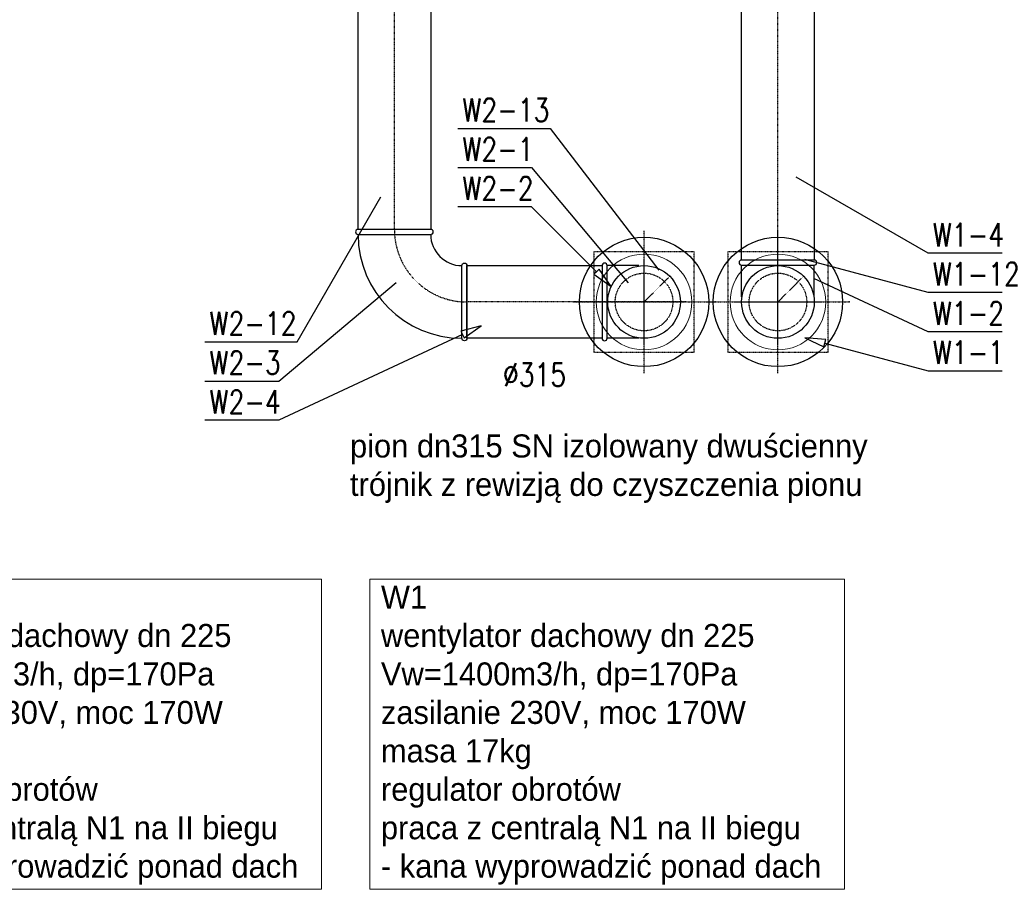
# Model space of a CAD drawing. Header units: millimetres. Extents: x 140532 to 182405, y -11883 to 1516.
# Tile 5 of 23: x 142643 to 143070, y -10963 to -10586. Entities that reach past the tile are written whole.
import ezdxf
from ezdxf.enums import TextEntityAlignment as Align

# ---------------------------------------------------------------- set-up
doc = ezdxf.new("R2010")
doc.units = ezdxf.units.MM
doc.linetypes.add('CENTER', pattern=[0.55, 0.37, -0.06, 0.06, -0.06])
doc.linetypes.add('HIDDEN', pattern=[0.375, 0.25, -0.125])
for name, color, linetype in [('opisy', 7, 'Continuous'), ('WEN_N1-_ATRYBUT', 6, 'Continuous'), ('WEN_N1-_OSIE', 2, 'CENTER'), ('WEN_W1-_ATRYBUT', 6, 'Continuous'), ('WEN_W1-_OSIE', 2, 'CENTER'), ('WEN_W2-_ATRYBUT', 6, 'Continuous'), ('WEN_W2-_OSIE', 2, 'CENTER')]:
    doc.layers.add(name, color=color, linetype=linetype)
for name, color, linetype, lineweight in [('san opis', 7, 'Continuous', 0), ('WEN_W1-_ZLICZAC', 140, 'Continuous', 30), ('WEN_W2-_ZLICZAC', 32, 'Continuous', 30)]:
    doc.layers.add(name, color=color, linetype=linetype, lineweight=lineweight)
doc.styles.add('STYL_WENTYLE', font='romans.shx', dxfattribs={"width": 0.8})

# ---------------------------------------------------------------- blocks, each defined once
blk = doc.blocks.new('TCP315315CW2-_21')
for p, q in [((-157.5, -159.95), (-157.5, -22.05)), ((157.5, -159.95), (157.5, -22.05))]:
    blk.add_line(p, q)
blk.add_lwpolyline([(157.5, 0), (-157.5, 0, 1), (-157.5, -22.05), (157.5, -22.05, 1)], format="xyb", close=True)
blk.add_circle((0, -182), 157.5)
blk.add_point((0, 0))
at = {"layer": 'WEN_W2-_OSIE'}
for p, q in [((0, -364), (0, 0)), ((-189, -182), (189, -182))]:
    blk.add_line(p, q, dxfattribs=at)
at = {"layer": 'WEN_W2-_ATRYBUT', "style": 'STYL_WENTYLE', "width": 0.8, "flags": 8}
blk.add_attdef('WENTYLE', text='', height=100, dxfattribs=at).set_placement((195, -182), align=Align.BOTTOM_LEFT)
blk = doc.blocks.new('CTHB-4-225_21')
at = {"linetype": 'HIDDEN'}
blk.add_lwpolyline([(-217.5, -217.5), (217.5, -217.5), (217.5, 217.5), (-217.5, 217.5)], close=True, dxfattribs=at)
blk.add_circle((0, 0), 280.5)
blk.add_circle((0, 0), 125, dxfattribs=at)
for p in [(0, 0), (308.55, 0)]:
    blk.add_point(p)
at = {"layer": 'WEN_N1-_OSIE'}
for p, q in [((0, -308.55), (0, 308.55)), ((-308.55, 0), (308.55, 0))]:
    blk.add_line(p, q, dxfattribs=at)
at = {"layer": 'WEN_N1-_ATRYBUT', "style": 'STYL_WENTYLE', "width": 0.8, "flags": 8}
blk.add_attdef('WENTYLE', text='', height=120, dxfattribs=at).set_placement((0, 383), align=Align.BOTTOM_LEFT)
blk = doc.blocks.new('TCP315315KW1-_21')
for p, q in [((-157.5, -159.95), (-157.5, -22.05)), ((157.5, -159.95), (157.5, -22.05))]:
    blk.add_line(p, q)
blk.add_lwpolyline([(157.5, 0), (-157.5, 0, 1), (-157.5, -22.05), (157.5, -22.05, 1)], format="xyb", close=True)
blk.add_circle((0, -182), 157.5)
blk.add_point((0, 0))
at = {"layer": 'WEN_W1-_OSIE'}
for p, q in [((0, -364), (0, 0)), ((-189, -182), (189, -182))]:
    blk.add_line(p, q, dxfattribs=at)
at = {"layer": 'WEN_W1-_ATRYBUT', "style": 'STYL_WENTYLE', "width": 0.8, "flags": 8}
blk.add_attdef('WENTYLE', text='', height=100, dxfattribs=at).set_placement((195, -182), align=Align.BOTTOM_LEFT)
blk = doc.blocks.new('SR-315CW1-_3328-0088524426_14')
blk.add_line((3000, -157.5), (3000, 157.5))
blk.add_lwpolyline([(0, -157.5), (0, 157.5), (3328, 157.5), (3328, -157.5)], close=True)
for p in [(0, 0), (3328, 0)]:
    blk.add_point(p)
at = {"layer": 'WEN_W2-_OSIE'}
blk.add_line((0, 0), (3328, 0), dxfattribs=at)
at = {"layer": 'WEN_W2-_ATRYBUT', "style": 'STYL_WENTYLE', "width": 0.8, "flags": 8}
blk.add_attdef('WENTYLE', text='', height=100, dxfattribs=at).set_placement((1664, 0), align=Align.BOTTOM_LEFT)
at = {"layer": 'WEN_W2-_OSIE', "color": 3, "style": 'STYL_WENTYLE', "width": 0.8, "flags": 8}
blk.add_attdef('FI_KANALU', text='', height=150, dxfattribs=at).set_placement((1664, 315), align=Align.MIDDLE_CENTER)
blk = doc.blocks.new('BL31590CW2-_23')
for points in [[(-315, -157.5), (-315, 157.5, -1), (-292.95, 157.5), (-292.95, -157.5, -1)], [(-157.5, -315), (157.5, -315, 1), (157.5, -292.95), (-157.5, -292.95, 1)]]:
    blk.add_lwpolyline(points, format="xyb", close=True)
for radius in [450.45, 135.45]:
    blk.add_arc((-292.95, -292.95), radius, 0, 90)
for p in [(-315, 0), (0, -315)]:
    blk.add_point(p)
at = {"layer": 'WEN_W2-_OSIE'}
blk.add_arc((-315, -315), 315, 0, 90, dxfattribs=at)
at = {"layer": 'WEN_W2-_ATRYBUT', "style": 'STYL_WENTYLE', "width": 0.8, "flags": 8}
blk.add_attdef('WENTYLE', text='', height=100, dxfattribs=at).set_placement((-157.5, -315), align=Align.BOTTOM_LEFT)
blk = doc.blocks.new('SR-315CW2-_585-9798276745_14')
blk.add_lwpolyline([(0, -157.5), (0, 157.5), (586, 157.5), (586, -157.5)], close=True)
for p in [(0, 0), (586, 0)]:
    blk.add_point(p)
at = {"layer": 'WEN_W2-_OSIE'}
blk.add_line((0, 0), (586, 0), dxfattribs=at)
at = {"layer": 'WEN_W2-_ATRYBUT', "style": 'STYL_WENTYLE', "width": 0.8, "flags": 8}
blk.add_attdef('WENTYLE', text='', height=100, dxfattribs=at).set_placement((293, 0), align=Align.BOTTOM_LEFT)
at = {"layer": 'WEN_W2-_OSIE', "style": 'STYL_WENTYLE', "width": 0.8, "flags": 8}
blk.add_attdef('FI_KANALU', text='', height=100, dxfattribs=at).set_placement((293, 315), align=Align.MIDDLE_CENTER)
blk = doc.blocks.new('SR-315KW2-_5139-3133803571_14')
blk.add_line((3000, -157.5), (3000, 157.5))
blk.add_lwpolyline([(0, -157.5), (0, 157.5), (5139.3, 157.5), (5139.3, -157.5)], close=True)
for p in [(0, 0), (5139.3, 0)]:
    blk.add_point(p)
at = {"layer": 'WEN_W2-_OSIE'}
blk.add_line((0, 0), (5139.3, 0), dxfattribs=at)
at = {"layer": 'WEN_W2-_ATRYBUT', "style": 'STYL_WENTYLE', "width": 0.8, "flags": 8}
blk.add_attdef('WENTYLE', text='', height=100, dxfattribs=at).set_placement((2569.7, 0), align=Align.BOTTOM_LEFT)
at = {"layer": 'WEN_W2-_OSIE', "color": 3, "style": 'STYL_WENTYLE', "width": 0.8, "flags": 8}
blk.add_attdef('FI_KANALU', text='', height=180, dxfattribs=at).set_placement((2569.7, 315), align=Align.MIDDLE_CENTER)
blk = doc.blocks.new('PSR315KW2-_9000_11')
blk.add_circle((0, 0), 157.5)
for p in [(111.4, 111.4), (0, 0)]:
    blk.add_point(p)
at = {"layer": 'WEN_W2-_OSIE'}
blk.add_line((0, 0), (111.4, 111.4), dxfattribs=at)
at = {"layer": 'WEN_W2-_ATRYBUT', "style": 'STYL_WENTYLE', "width": 0.8, "flags": 8}
blk.add_attdef('WENTYLE', text='', height=100, dxfattribs=at).set_placement((0, 0), align=Align.BOTTOM_LEFT)
blk = doc.blocks.new('PSR315KW1-_9000_11')
blk.add_circle((0, 0), 157.5)
for p in [(111.4, 111.4), (0, 0)]:
    blk.add_point(p)
at = {"layer": 'WEN_W1-_OSIE'}
blk.add_line((0, 0), (111.4, 111.4), dxfattribs=at)
at = {"layer": 'WEN_W1-_ATRYBUT', "style": 'STYL_WENTYLE', "width": 0.8, "flags": 8}
blk.add_attdef('WENTYLE', text='', height=100, dxfattribs=at).set_placement((0, 0), align=Align.BOTTOM_LEFT)

msp = doc.modelspace()

# ---------------------------------------------------------------- linework, layer by layer
at = {"layer": 'opisy', "lineweight": 0}
for points in [[(142567.86, -10828.77), (142773.74, -10828.77), (142773.74, -10963.3), (142567.86, -10963.3)], [(142794.74, -10828.77), (143000.63, -10828.77), (143000.63, -10963.3), (142794.74, -10963.3)]]:
    msp.add_lwpolyline(points, close=True, dxfattribs=at)
at = {"layer": 'san opis'}
for centre in [(142913.71, -10708.6), (142971.78, -10708.6)]:
    msp.add_circle(centre, 20.75, dxfattribs=at)
at = {"layer": 'WEN_N1-_ATRYBUT'}
for points in [[(142832.95, -10650.33), (142864.95, -10650.33), (142906.83, -10700.24)], [(143068.98, -10704.49), (143036.98, -10704.49), (142983.51, -10690.17)], [(142992.08, -10726.46), (142992.5, -10724.92), (142983.39, -10724.13), (142991.67, -10728.01), (142992.08, -10726.46), (143036.98, -10738.49), (143068.98, -10738.49)]]:
    msp.add_lwpolyline(points, dxfattribs=at)
at = {"layer": 'WEN_W1-_ATRYBUT'}
msp.add_lwpolyline([(143068.98, -10721.49), (143036.98, -10721.49), (142987.41, -10698.38)], dxfattribs=at)
at = {"layer": 'WEN_W2-_ATRYBUT'}
for points in [[(142832.95, -10633.33), (142872.95, -10633.33), (142920.08, -10694.81)], [(143068.98, -10687.49), (143036.98, -10687.49), (142979.74, -10654.45)], [(142723.25, -10725.91), (142763.25, -10725.91), (142799.56, -10663.01)], [(142893.08, -10695.46), (142891.95, -10696.6), (142899.45, -10701.83), (142894.21, -10694.33), (142893.08, -10695.46), (142864.95, -10667.33), (142832.95, -10667.33)], [(142723.25, -10742.91), (142755.25, -10742.91), (142806.13, -10700.21)], [(142834.97, -10722.73), (142835.65, -10724.18), (142843.13, -10718.93), (142834.3, -10721.28), (142834.97, -10722.73), (142755.25, -10759.91), (142723.25, -10759.91)]]:
    msp.add_lwpolyline(points, dxfattribs=at)

# ---------------------------------------------------------------- block references
at = {"layer": 'WEN_W1-_ZLICZAC'}
ref = msp.add_blockref('SR-315CW1-_3328-0088524426_14', (142971.78, -10690.4), dxfattribs=dict(at, xscale=0.1, yscale=0.1, zscale=0.1, rotation=90))
ref.add_attrib('WENTYLE', 'W1-4', dxfattribs={"layer": 'WEN_W2-_ATRYBUT', "height": 10, "style": 'STYL_WENTYLE', "width": 0.8, "flags": 8}).set_placement((143038.98, -10687.49), align=Align.BOTTOM_LEFT)
ref.add_attrib('FI_KANALU', '%%c315', dxfattribs={"layer": 'WEN_W2-_OSIE', "color": 3, "height": 15, "rotation": 90, "style": 'STYL_WENTYLE', "width": 0.8, "flags": 8}).set_placement((142940.28, -10524), align=Align.MIDDLE_CENTER)
ref = msp.add_blockref('CTHB-4-225_21', (142971.78, -10708.6), dxfattribs=dict(at, xscale=0.1, yscale=0.1, zscale=0.1))
ref.add_attrib('WENTYLE', 'W1-1', dxfattribs={"layer": 'WEN_N1-_ATRYBUT', "height": 10, "style": 'STYL_WENTYLE', "width": 0.8, "flags": 8}).set_placement((143038.98, -10738.49), align=Align.BOTTOM_LEFT)
ref = msp.add_blockref('TCP315315KW1-_21', (142971.78, -10690.4), dxfattribs=dict(at, xscale=0.1, yscale=0.1, zscale=0.1))
ref.add_attrib('WENTYLE', 'W1-2', dxfattribs={"layer": 'WEN_W1-_ATRYBUT', "height": 10, "style": 'STYL_WENTYLE', "width": 0.8, "flags": 8}).set_placement((143038.98, -10721.49), align=Align.BOTTOM_LEFT)
ref = msp.add_blockref('PSR315KW1-_9000_11', (142971.78, -10708.6), dxfattribs=dict(at, xscale=0.1, yscale=0.1, zscale=0.1))
ref.add_attrib('WENTYLE', 'W1-12', dxfattribs={"layer": 'WEN_W1-_ATRYBUT', "height": 10, "style": 'STYL_WENTYLE', "width": 0.8, "flags": 8}).set_placement((143038.98, -10704.49), align=Align.BOTTOM_LEFT)
at = {"layer": 'WEN_W2-_ZLICZAC'}
ref = msp.add_blockref('SR-315KW2-_5139-3133803571_14', (142805.41, -10677.1), dxfattribs=dict(at, xscale=0.1, yscale=0.1, zscale=0.1, rotation=89.99404987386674))
ref.add_attrib('WENTYLE', 'W2-12', dxfattribs={"layer": 'WEN_W2-_ATRYBUT', "height": 10, "style": 'STYL_WENTYLE', "width": 0.8, "flags": 8}).set_placement((142725.25, -10725.91), align=Align.BOTTOM_LEFT)
ref.add_attrib('FI_KANALU', '%%c315', dxfattribs={"layer": 'WEN_W2-_OSIE', "color": 3, "height": 18, "rotation": 89.994, "style": 'STYL_WENTYLE', "width": 0.8, "flags": 8}).set_placement((142773.93, -10420.13), align=Align.MIDDLE_CENTER)
ref = msp.add_blockref('PSR315KW2-_9000_11', (142913.71, -10708.6), dxfattribs=dict(at, xscale=0.1, yscale=0.1, zscale=0.1, rotation=359.9999999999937))
ref.add_attrib('WENTYLE', 'W2-13', dxfattribs={"layer": 'WEN_W2-_ATRYBUT', "height": 10, "style": 'STYL_WENTYLE', "width": 0.8, "flags": 8}).set_placement((142834.95, -10633.33), align=Align.BOTTOM_LEFT)
ref = msp.add_blockref('CTHB-4-225_21', (142913.71, -10708.6), dxfattribs=dict(at, xscale=0.1, yscale=0.1, zscale=0.1))
ref.add_attrib('WENTYLE', 'W2-1', dxfattribs={"layer": 'WEN_N1-_ATRYBUT', "height": 10, "style": 'STYL_WENTYLE', "width": 0.8, "flags": 8}).set_placement((142834.95, -10650.33), align=Align.BOTTOM_LEFT)
ref = msp.add_blockref('TCP315315CW2-_21', (142895.51, -10708.6), dxfattribs=dict(at, xscale=0.1, yscale=0.1, zscale=0.1, rotation=90))
ref.add_attrib('WENTYLE', 'W2-2', dxfattribs={"layer": 'WEN_W2-_ATRYBUT', "height": 10, "style": 'STYL_WENTYLE', "width": 0.8, "flags": 8}).set_placement((142834.95, -10667.33), align=Align.BOTTOM_LEFT)
ref = msp.add_blockref('BL31590CW2-_23', (142805.41, -10708.6), dxfattribs=dict(at, xscale=0.1, yscale=0.1, zscale=0.1, rotation=180))
ref.add_attrib('WENTYLE', 'W2-3', dxfattribs={"layer": 'WEN_W2-_ATRYBUT', "height": 10, "style": 'STYL_WENTYLE', "width": 0.8, "flags": 8}).set_placement((142725.25, -10742.91), align=Align.BOTTOM_LEFT)
ref = msp.add_blockref('SR-315CW2-_585-9798276745_14', (142895.51, -10708.6), dxfattribs=dict(at, xscale=0.1, yscale=0.1, zscale=0.1, rotation=180))
ref.add_attrib('WENTYLE', 'W2-4', dxfattribs={"layer": 'WEN_W2-_ATRYBUT', "height": 10, "style": 'STYL_WENTYLE', "width": 0.8, "flags": 8}).set_placement((142725.25, -10759.91), align=Align.BOTTOM_LEFT)
ref.add_attrib('FI_KANALU', '%%c315', dxfattribs={"layer": 'WEN_W2-_OSIE', "height": 10, "rotation": 360, "style": 'STYL_WENTYLE', "width": 0.8, "flags": 8}).set_placement((142866.21, -10740.1), align=Align.MIDDLE_CENTER)

# ---------------------------------------------------------------- texts
at = {"layer": 'opisy', "char_height": 10, "attachment_point": 1}
for s, width, insert in [('pion dn315 SN izolowany dwuścienny\\Ptrójnik z rewizją do czyszczenia pionu', 399.5475, (142786.18, -10766.04)), ('W2\\Pwentylator dachowy dn 225\\PVw=1100m3/h, dp=170Pa\\Pzasilanie 230V, moc 170W\\Pmasa 17kg\\Pregulator obrotów\\Ppraca z centralą N1 na II biegu\\P- kana wyprowadzić ponad dach', 346.8399, (142572.7, -10831.56)), ('W1\\Pwentylator dachowy dn 225\\PVw=1400m3/h, dp=170Pa\\Pzasilanie 230V, moc 170W\\Pmasa 17kg\\Pregulator obrotów\\Ppraca z centralą N1 na II biegu\\P- kana wyprowadzić ponad dach', 346.8399, (142799.58, -10831.56))]:
    msp.add_mtext_dynamic_manual_height_columns(s, width=width, gutter_width=12.5, heights=[0], dxfattribs=dict(at, insert=insert))

doc.saveas('drawing.dxf')
